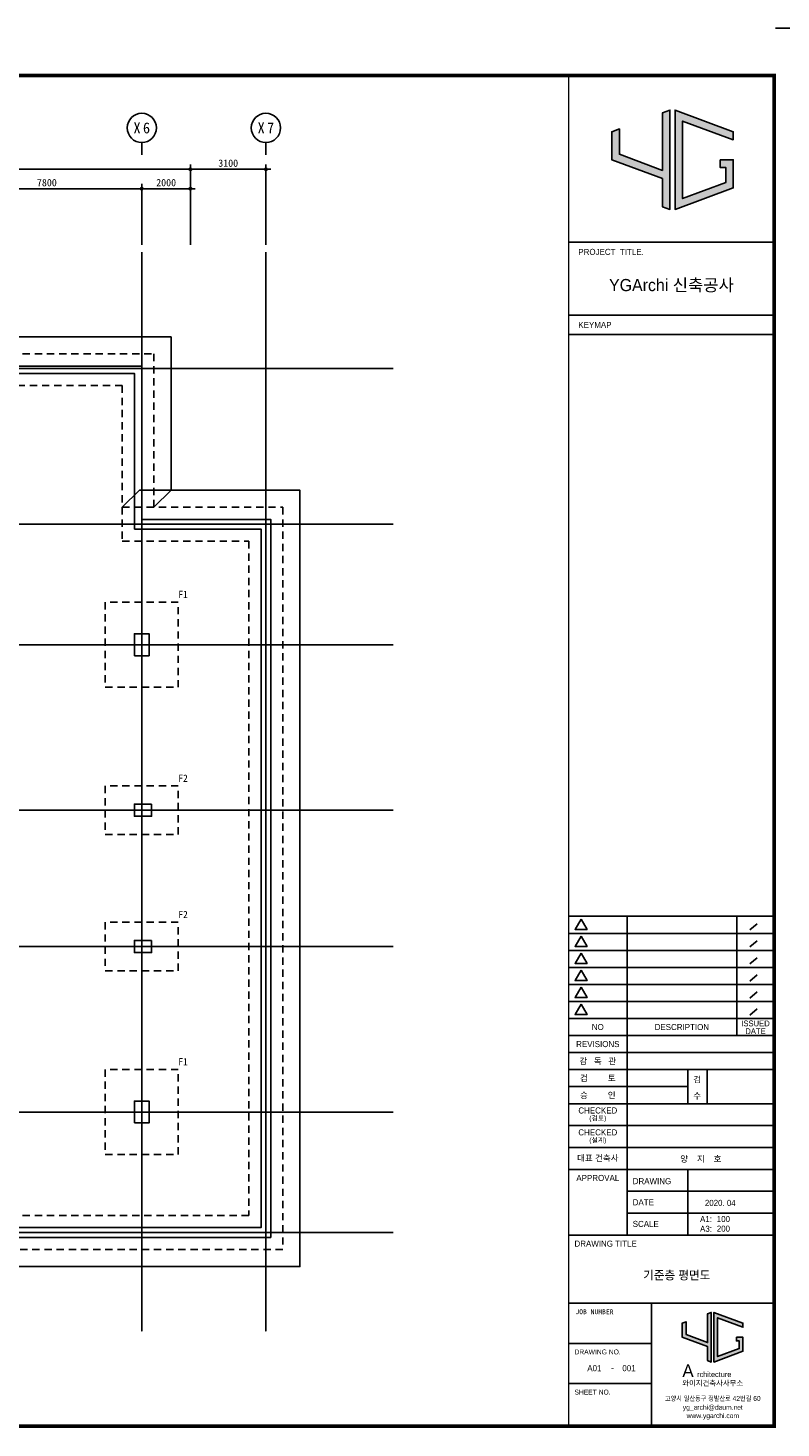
# Model space of a CAD drawing. Header units: millimetres. Extents: x 3445018 to 4174071, y -6064565 to -5122887.
# Tile 35 of 192: x 3720959 to 3751898, y -5765279 to -5707754. Entities that reach past the tile are written whole.
import ezdxf
from ezdxf.enums import TextEntityAlignment as Align

# ---------------------------------------------------------------- set-up
doc = ezdxf.new("R2010")
doc.units = ezdxf.units.MM
doc.header["$MEASUREMENT"] = 0
doc.linetypes.add('CEN', pattern=[66, 60, -2, 2, -2])
doc.linetypes.add('HID', pattern=[5, 3, -2])
doc.layers.get('0').update_dxf_attribs({"linetype": 'CONTINUOUS'})
doc.layers.get('DEFPOINTS').update_dxf_attribs({"linetype": 'CONTINUOUS'})
for name, color, linetype in [('0-TEX(타이틀)', 2, 'CONTINUOUS'), ('3', 3, 'CONTINUOUS'), ('A_GE_FORM', 7, 'CONTINUOUS'), ('A_GE_TEXT', 3, 'CONTINUOUS'), ('CEN', 13, 'CEN'), ('DI', 1, 'CONTINUOUS'), ('DIM', 7, 'CONTINUOUS'), ('FOOT', 4, 'HID'), ('SY', 1, 'CONTINUOUS'), ('TE1-F', 5, 'CONTINUOUS'), ('WA1', 2, 'CONTINUOUS')]:
    doc.layers.add(name, color=color, linetype=linetype)
doc.styles.add('GHS', font='txt')
doc.styles.add('HY울릉도 L', font='txt')
doc.styles.add('SDP-S', font='txt')
doc.styles.add('굴림', font='txt')
doc.styles.add('나눔고딕', font='txt')
doc.styles.add('돋움', font='txt')
doc.styles.add('돋움체', font='txt')
doc.styles.add('스타일1', font='HYWULM.TTF')
doc.dimstyles.new('SMDI-3', dxfattribs={"dimtxt": 3, "dimasz": 1, "dimexe": 2, "dimexo": 3, "dimgap": 1, "dimtad": 1, "dimdsep": 46, "dimtxsty": 'HY울릉도 L', "dimblk": 'Z_DOT', "dimcen": 2.5, "dimdle": 1.5, "dimclrd": 1, "dimclre": 1, "dimclrt": 2, "dimadec": 0, "dimazin": 0, "dimtfac": 1, "dimtix": 1, "dimtmove": 2, "dimatfit": 3, "dimldrblk": 'Z_DOT', "dimfxl": 2, "dimtvp": 1, "dimtolj": 1, "dimtzin": 0, "dimarcsym": 0})

# ---------------------------------------------------------------- blocks, each defined once
blk = doc.blocks.new('werwwerw')
at = {"true_color": 0xf50000}
h = blk.add_hatch(color=1, dxfattribs=at)
h.dxf.hatch_style = 1
h.paths.add_polyline_path([(1770.34, 1804.71), (1770.34, 1809.72), (1768.84, 1809.16), (1768.84, 1803.61), (1778.84, 1799.9), (1778.84, 1794.35), (1780.34, 1793.79), (1780.34, 1813.42), (1778.84, 1812.87), (1778.84, 1801.5)])
h.paths.add_polyline_path([(1782.84, 1811.27), (1792.84, 1807.56), (1792.84, 1809.16), (1781.34, 1813.42), (1781.34, 1793.79), (1792.84, 1798.05), (1792.84, 1803.61), (1790.24, 1803.61), (1790.24, 1802.11), (1791.34, 1802.11), (1791.34, 1799.09), (1782.84, 1795.95)])
at = {"color": 1, "true_color": 0xf50000}
for points in [[(1770.34, 1809.72), (1768.84, 1809.16), (1768.84, 1803.61), (1778.84, 1799.9), (1778.84, 1794.35), (1780.34, 1793.79), (1780.34, 1813.42), (1778.84, 1812.87), (1778.84, 1801.5), (1770.34, 1804.71), (1770.34, 1809.72), (1768.84, 1809.16)], [(1790.24, 1803.61), (1792.84, 1803.61), (1792.84, 1798.05), (1781.34, 1793.79), (1781.34, 1813.42), (1792.84, 1809.16), (1792.84, 1807.56), (1782.84, 1811.27), (1782.84, 1795.95), (1791.34, 1799.09), (1791.34, 1802.11), (1790.24, 1802.11), (1790.24, 1802.11), (1790.24, 1803.61)]]:
    blk.add_lwpolyline(points, dxfattribs=at)
at = {"color": 1, "true_color": 0xf50000, "insert": (1768.9, 1792.85), "char_height": 5, "attachment_point": 1}
blk.add_mtext_dynamic_manual_height_columns('{\\fBroadway|b0|i0|c0|p82;A}', width=3.0726, gutter_width=12.5, heights=[0], dxfattribs=at)
at = {"insert": (1774.73, 1789.95), "char_height": 2.1, "attachment_point": 1}
blk.add_mtext_dynamic_manual_height_columns('{\\fBroadway|b0|i0|c0|p82;rchitecture}', width=17.5999, gutter_width=12.5, heights=[0], dxfattribs=at)
blk = doc.blocks.new('sheet _서영')
at = {"true_color": 0xf50000}
h = blk.add_hatch(color=1, dxfattribs=at)
h.dxf.hatch_style = 1
h.paths.add_polyline_path([(-361932.13, -1058516.3), (-361932.13, -1058505.89), (-361935.25, -1058507.04), (-361935.25, -1058518.6), (-361914.45, -1058526.3), (-361914.45, -1058537.86), (-361911.33, -1058539.01), (-361911.33, -1058498.18), (-361914.45, -1058499.34), (-361914.45, -1058522.97)])
h.paths.add_polyline_path([(-361906.13, -1058502.67), (-361885.33, -1058510.37), (-361885.33, -1058507.04), (-361909.25, -1058498.18), (-361909.25, -1058539.01), (-361885.33, -1058530.15), (-361885.33, -1058518.6), (-361890.73, -1058518.6), (-361890.73, -1058521.72), (-361888.45, -1058521.72), (-361888.45, -1058527.98), (-361906.13, -1058534.53)])
at = {"color": 1, "true_color": 0xf50000}
for points in [[(-361932.13, -1058505.89), (-361935.25, -1058507.04), (-361935.25, -1058518.6), (-361914.45, -1058526.3), (-361914.45, -1058537.86), (-361911.33, -1058539.01), (-361911.33, -1058498.18), (-361914.45, -1058499.34), (-361914.45, -1058522.97), (-361932.13, -1058516.3), (-361932.13, -1058505.89), (-361935.25, -1058507.04)], [(-361890.73, -1058518.6), (-361885.33, -1058518.6), (-361885.33, -1058530.15), (-361909.25, -1058539.01), (-361909.25, -1058498.18), (-361885.33, -1058507.04), (-361885.33, -1058510.37), (-361906.13, -1058502.67), (-361906.13, -1058534.53), (-361888.45, -1058527.98), (-361888.45, -1058521.72), (-361890.73, -1058521.72), (-361890.73, -1058521.72), (-361890.73, -1058518.6)]]:
    blk.add_lwpolyline(points, dxfattribs=at)
at = {"layer": 'A_GE_FORM'}
blk.add_line((-361848.99, -1058464.44), (-361867.99, -1058464.44), dxfattribs=at)
at = {"layer": 'A_GE_FORM', "color": 161}
for p, q in [((-361952.99, -1058552.43), (-361868.99, -1058552.43)), ((-361952.99, -1058582.43), (-361868.99, -1058582.43)), ((-361952.99, -1058590.43), (-361868.99, -1058590.43)), ((-361952.99, -1058829.43), (-361868.89, -1058829.43)), ((-361928.99, -1058960.43), (-361928.99, -1058829.43)), ((-361883.91, -1058878.43), (-361883.91, -1058829.43)), ((-361875.5, -1058832.51), (-361878.46, -1058835.03)), ((-361952.99, -1058836.43), (-361868.89, -1058836.43)), ((-361875.5, -1058839.51), (-361878.46, -1058842.03)), ((-361952.99, -1058843.43), (-361868.89, -1058843.43)), ((-361952.99, -1058850.43), (-361868.89, -1058850.43)), ((-361875.5, -1058846.51), (-361878.46, -1058849.03)), ((-361875.5, -1058853.51), (-361878.46, -1058856.03)), ((-361952.99, -1058857.43), (-361868.89, -1058857.43)), ((-361875.5, -1058860.51), (-361878.46, -1058863.03)), ((-361952.99, -1058864.43), (-361868.89, -1058864.43)), ((-361875.5, -1058867.51), (-361878.46, -1058870.03)), ((-361952.99, -1058871.43), (-361868.89, -1058871.43)), ((-361952.99, -1058878.43), (-361868.49, -1058878.43)), ((-361952.99, -1058885.43), (-361868.49, -1058885.43)), ((-361952.99, -1058892.43), (-361868.49, -1058892.43)), ((-361903.99, -1058906.43), (-361903.99, -1058892.43)), ((-361895.99, -1058906.43), (-361895.99, -1058892.43)), ((-361952.99, -1058899.43), (-361903.99, -1058899.43)), ((-361952.99, -1058906.43), (-361868.49, -1058906.43)), ((-361952.99, -1058915.43), (-361868.49, -1058915.43)), ((-361952.99, -1058924.43), (-361868.49, -1058924.43)), ((-361952.99, -1058933.43), (-361868.49, -1058933.43)), ((-361903.99, -1058960.43), (-361903.99, -1058933.43)), ((-361928.99, -1058942.43), (-361868.49, -1058942.43)), ((-361928.99, -1058951.43), (-361868.49, -1058951.43)), ((-361952.99, -1058960.43), (-361868.49, -1058960.43)), ((-361952.99, -1058988.43), (-361868.49, -1058988.43)), ((-361918.99, -1059038.93), (-361918.99, -1058988.43)), ((-361952.99, -1059004.93), (-361918.99, -1059004.93)), ((-361952.99, -1059021.43), (-361918.99, -1059021.43))]:
    blk.add_line(p, q, dxfattribs=at)
at = {"layer": 'A_GE_FORM', "const_width": 1.5}
blk.add_lwpolyline([(-361868.49, -1059038.93), (-362670.49, -1059038.93), (-362670.49, -1058483.93), (-361868.49, -1058483.93)], close=True, dxfattribs=at)
at = {"layer": 'A_GE_FORM', "const_width": 0.6}
blk.add_lwpolyline([(-361952.99, -1059038.93), (-361952.99, -1058483.93)], dxfattribs=at)
at = {"layer": 'A_GE_FORM', "color": 7}
for points in [[(-361947.88, -1058830.55), (-361950.34, -1058834.82), (-361945.41, -1058834.82)], [(-361947.88, -1058837.55), (-361950.34, -1058841.82), (-361945.41, -1058841.82)], [(-361947.88, -1058844.55), (-361950.34, -1058848.82), (-361945.41, -1058848.82)], [(-361947.88, -1058851.55), (-361950.34, -1058855.82), (-361945.41, -1058855.82)], [(-361947.88, -1058858.55), (-361950.34, -1058862.82), (-361945.41, -1058862.82)], [(-361947.88, -1058865.55), (-361950.34, -1058869.82), (-361945.41, -1058869.82)]]:
    blk.add_lwpolyline(points, close=True, dxfattribs=at)
at = {"xscale": 1.04, "yscale": 1.04, "zscale": 1.04}
blk.add_blockref('werwwerw', (-363745.9, -1060878.12), dxfattribs=at)
at = {"insert": (-361906.28, -1059020.17), "char_height": 2.16, "attachment_point": 1, "line_spacing_factor": 0.9, "style": '스타일1'}
blk.add_mtext_dynamic_manual_height_columns('{\\f이사만루체 Medium|b0|i0|c129|p2;와이지건축사사무소}', width=30.417, gutter_width=10, heights=[0], dxfattribs=at)
at = {"layer": 'A_GE_TEXT'}
for s, height, style, p in [('PROJECT  TITLE.', 2.5, '돋움', (-361948.99, -1058556.43)), ('KEYMAP', 2.5, '돋움', (-361948.99, -1058586.43)), ('DRAWING', 2.5, '돋움', (-361926.65, -1058938.25)), ('DATE', 2.5, '돋움', (-361926.65, -1058946.92)), ('SCALE', 2.5, '돋움', (-361926.65, -1058955.83)), ('A1:', 2.5, '돋움', (-361898.99, -1058953.83)), ('A3:', 2.5, '돋움', (-361898.99, -1058957.83)), ('DRAWING TITLE', 2.5, '돋움', (-361950.58, -1058963.93)), ('JOB NUMBER', 2, '나눔고딕', (-361950.2, -1058991.93)), ('DRAWING NO.', 2, '돋움', (-361950.59, -1059008.43)), ('SHEET NO.', 2, '돋움', (-361950.59, -1059024.93))]:
    blk.add_text(s, height=height, dxfattribs=dict(at, style=style)).set_placement(p, align=Align.MIDDLE_LEFT)
for s, height, style, p in [('YGArchi 신축공사', 5, '굴림', (-361910.74, -1058570.06)), ('NO', 2.5, '돋움', (-361940.99, -1058874.93)), ('DESCRIPTION', 2.5, '돋움', (-361906.45, -1058874.93)), ('ISSUED', 2.4, '돋움', (-361876.2, -1058873.45)), ('DATE', 2.4, '돋움', (-361876.2, -1058876.65)), ('REVISIONS', 2.5, '돋움', (-361940.99, -1058881.93)), ('감   독   관', 2.5, '돋움', (-361940.99, -1058888.93)), ('검         토', 2.5, '돋움', (-361940.99, -1058895.93)), ('승         인', 2.5, '돋움', (-361940.99, -1058902.93)), ('CHECKED', 2.5, '돋움', (-361940.99, -1058909.21)), ('(검토)', 2, '돋움', (-361940.99, -1058912.39)), ('CHECKED', 2.5, '돋움', (-361940.99, -1058918.21)), ('(설계)', 2, '돋움', (-361940.99, -1058921.39)), ('대표 건축사', 2.5, '돋움', (-361940.99, -1058928.78)), ('APPROVAL', 2.5, '돋움', (-361940.99, -1058936.93)), ('-', 2.5, '나눔고딕', (-361934.99, -1059014.93))]:
    blk.add_text(s, height=height, dxfattribs=dict(at, style=style)).set_placement(p, align=Align.MIDDLE_CENTER)
at = {"layer": 'A_GE_TEXT', "style": '돋움'}
for s, p in [('검', (-361901.77, -1058897.75)), ('수', (-361901.77, -1058904.47))]:
    blk.add_text(s, height=2.5, dxfattribs=at).set_placement(p)
at = {"layer": 'A_GE_TEXT', "style": '돋움', "width": 0.9}
for s, p in [('고양시 일산동구 정발산로 42번길 60', (-361893.74, -1059027.54)), ('yg_archi@daum.net', (-361893.74, -1059031.18)), ('www.ygarchi.com', (-361893.74, -1059034.62))]:
    blk.add_text(s, height=2, dxfattribs=at).set_placement(p, align=Align.MIDDLE_CENTER)
blk = doc.blocks.new('Z_DOT')
at = {"layer": 'DIM', "color": 1, "ltscale": 3}
for p, q in [((-2, 0), (2, 0)), ((0, -2), (0, 2))]:
    blk.add_line(p, q, dxfattribs=at)
for radius in [0.5, 0.25]:
    blk.add_circle((0, 0), radius, dxfattribs=at)
blk = doc.blocks.new('*D376')
at = {"layer": 'DEFPOINTS', "color": 0, "ltscale": 3, "transparency": 16777216}
for p in [(3727634, -5713559), (3692434, -5716959), (3727634, -5716959)]:
    blk.add_point(p, dxfattribs=at)
at = {"layer": 'DIM', "color": 1, "lineweight": -2, "ltscale": 3, "transparency": 16777216}
for p, q in [((3692434, -5716659), (3692434, -5713359)), ((3727634, -5716659), (3727634, -5713359)), ((3692534, -5713559), (3727534, -5713559))]:
    blk.add_line(p, q, dxfattribs=at)
at = {"layer": 'DIM', "color": 1, "lineweight": -2, "ltscale": 3, "transparency": 16777216, "xscale": 100, "yscale": 100, "zscale": 100, "rotation": 180}
blk.add_blockref('Z_DOT', (3692434, -5713559), dxfattribs=at)
at = {"layer": 'DIM', "color": 1, "lineweight": -2, "ltscale": 3, "transparency": 16777216, "xscale": 100, "yscale": 100, "zscale": 100}
blk.add_blockref('Z_DOT', (3727634, -5713559), dxfattribs=at)
at = {"layer": 'DIM', "color": 2, "ltscale": 3, "transparency": 16777216, "insert": (3710034, -5713309), "char_height": 300, "attachment_point": 5, "style": 'SDP-S'}
blk.add_mtext('\\A1;35200', dxfattribs=at)
blk = doc.blocks.new('*D377')
at = {"layer": 'DEFPOINTS', "color": 0, "ltscale": 3, "transparency": 16777216}
for p in [(3725634, -5714359), (3725634, -5716959), (3727634, -5716959)]:
    blk.add_point(p, dxfattribs=at)
at = {"layer": 'DIM', "color": 1, "lineweight": -2, "ltscale": 3, "transparency": 16777216}
for p, q in [((3725634, -5716659), (3725634, -5714159)), ((3727534, -5714359), (3725734, -5714359)), ((3727634, -5716659), (3727634, -5714159))]:
    blk.add_line(p, q, dxfattribs=at)
at = {"layer": 'DIM', "color": 1, "lineweight": -2, "ltscale": 3, "transparency": 16777216, "xscale": 100, "yscale": 100, "zscale": 100, "rotation": 180}
blk.add_blockref('Z_DOT', (3725634, -5714359), dxfattribs=at)
at = {"layer": 'DIM', "color": 1, "lineweight": -2, "ltscale": 3, "transparency": 16777216, "xscale": 100, "yscale": 100, "zscale": 100}
blk.add_blockref('Z_DOT', (3727634, -5714359), dxfattribs=at)
at = {"layer": 'DIM', "color": 2, "ltscale": 3, "transparency": 16777216, "insert": (3726634, -5714109), "char_height": 300, "attachment_point": 5, "style": 'SDP-S'}
blk.add_mtext('\\A1;2000', dxfattribs=at)
blk = doc.blocks.new('CCS111')
blk.add_line((0, 8), (0, 3))
blk.add_circle((0, 14), 6)
at = {"color": 3, "style": 'GHS'}
for tag, p in [('X', (-2.45, 14.02)), ('1', (1.44, 14.02))]:
    blk.add_attdef(tag, text='', height=4.5, dxfattribs=at).set_placement(p, align=Align.MIDDLE_CENTER)
blk = doc.blocks.new('*D378')
at = {"layer": 'DEFPOINTS', "color": 0, "ltscale": 3, "transparency": 16777216}
for p in [(3717834, -5714359), (3717834, -5716959), (3725634, -5716959)]:
    blk.add_point(p, dxfattribs=at)
at = {"layer": 'DIM', "color": 1, "lineweight": -2, "ltscale": 3, "transparency": 16777216}
for p, q in [((3717834, -5716659), (3717834, -5714159)), ((3725534, -5714359), (3717934, -5714359)), ((3725634, -5716659), (3725634, -5714159))]:
    blk.add_line(p, q, dxfattribs=at)
at = {"layer": 'DIM', "color": 1, "lineweight": -2, "ltscale": 3, "transparency": 16777216, "xscale": 100, "yscale": 100, "zscale": 100, "rotation": 180}
blk.add_blockref('Z_DOT', (3717834, -5714359), dxfattribs=at)
at = {"layer": 'DIM', "color": 1, "lineweight": -2, "ltscale": 3, "transparency": 16777216, "xscale": 100, "yscale": 100, "zscale": 100}
blk.add_blockref('Z_DOT', (3725634, -5714359), dxfattribs=at)
at = {"layer": 'DIM', "color": 2, "ltscale": 3, "transparency": 16777216, "insert": (3721734, -5714109), "char_height": 300, "attachment_point": 5, "style": 'SDP-S'}
blk.add_mtext('\\A1;7800', dxfattribs=at)
blk = doc.blocks.new('*D398')
at = {"layer": 'DEFPOINTS', "color": 0, "ltscale": 3, "transparency": 16777216}
for p in [(3730734, -5713559), (3727634, -5716959), (3730734, -5716959)]:
    blk.add_point(p, dxfattribs=at)
at = {"layer": 'DIM', "color": 1, "lineweight": -2, "ltscale": 3, "transparency": 16777216}
for p, q in [((3727634, -5716659), (3727634, -5713359)), ((3730734, -5716659), (3730734, -5713359)), ((3727734, -5713559), (3730634, -5713559))]:
    blk.add_line(p, q, dxfattribs=at)
at = {"layer": 'DIM', "color": 1, "lineweight": -2, "ltscale": 3, "transparency": 16777216, "xscale": 100, "yscale": 100, "zscale": 100, "rotation": 180}
blk.add_blockref('Z_DOT', (3727634, -5713559), dxfattribs=at)
at = {"layer": 'DIM', "color": 1, "lineweight": -2, "ltscale": 3, "transparency": 16777216, "xscale": 100, "yscale": 100, "zscale": 100}
blk.add_blockref('Z_DOT', (3730734, -5713559), dxfattribs=at)
at = {"layer": 'DIM', "color": 2, "ltscale": 3, "transparency": 16777216, "insert": (3729184, -5713309), "char_height": 300, "attachment_point": 5, "style": 'SDP-S'}
blk.add_mtext('\\A1;3100', dxfattribs=at)

msp = doc.modelspace()

# ---------------------------------------------------------------- linework, layer by layer
at = {"layer": 'CEN'}
for p, q in [((3725634.29, -5716959.386), (3725634.29, -5761307.826)), ((3730734.29, -5716959.386), (3730734.29, -5761307.826)), ((3685098.874, -5721744.861), (3735957.54, -5721744.861)), ((3685098.874, -5728144.861), (3735957.54, -5728144.861)), ((3685098.874, -5733094.861), (3735957.54, -5733094.861)), ((3685098.874, -5739894.861), (3735957.54, -5739894.861)), ((3685098.874, -5745494.861), (3735957.54, -5745494.861)), ((3685098.874, -5752294.861), (3735957.54, -5752294.861)), ((3685098.874, -5757244.861), (3735957.54, -5757244.861))]:
    msp.add_line(p, q, dxfattribs=at)
at = {"layer": 'FOOT', "ltscale": 100}
for points in [[(3693734.29, -5727444.861), (3693734.29, -5721144.861), (3726134.29, -5721144.861), (3726134.29, -5727444.861)], [(3695034.29, -5727444.861), (3695034.29, -5722444.861), (3724834.29, -5722444.861), (3724834.29, -5727444.861)], [(3724834.29, -5727444.861), (3731434.29, -5727444.861), (3731434.29, -5757944.861), (3688634.29, -5757944.861), (3688634.29, -5727444.861), (3693734.29, -5727444.861)], [(3724834.29, -5727444.861), (3724834.29, -5728844.861), (3730034.29, -5728844.861), (3730034.29, -5756544.861), (3690034.29, -5756544.861), (3690034.29, -5728844.861), (3718134.29, -5728844.861)]]:
    msp.add_lwpolyline(points, dxfattribs=at)
for points in [[(3724134.29, -5734844.862), (3727134.29, -5734844.862), (3727134.29, -5731344.862), (3724134.29, -5731344.862)], [(3724134.29, -5740894.861), (3727134.29, -5740894.861), (3727134.29, -5738894.861), (3724134.29, -5738894.861)], [(3724134.29, -5746494.861), (3727134.29, -5746494.861), (3727134.29, -5744494.861), (3724134.29, -5744494.861)], [(3724134.29, -5754044.862), (3727134.29, -5754044.862), (3727134.29, -5750544.862), (3724134.29, -5750544.862)]]:
    msp.add_lwpolyline(points, close=True, dxfattribs=at)
at = {"layer": 'SY', "ltscale": 1000}
for points in [[(3693734.29, -5727444.861), (3693034.29, -5726744.861), (3693034.29, -5720444.861), (3726834.29, -5720444.861), (3726834.29, -5726744.861), (3726134.29, -5727444.861)], [(3724834.29, -5727444.861), (3725534.29, -5726744.861), (3732134.29, -5726744.861), (3732134.29, -5758644.861), (3687934.29, -5758644.861), (3687934.29, -5726744.861), (3693034.29, -5726744.861), (3693734.29, -5727444.861)]]:
    msp.add_lwpolyline(points, dxfattribs=at)
at = {"layer": 'WA1'}
for points in [[(3694234.29, -5721644.861), (3725634.29, -5721644.861), (3725634.29, -5727944.861)], [(3725334.29, -5728344.861), (3725334.29, -5721944.861), (3694534.29, -5721944.861), (3694534.29, -5727944.861)], [(3725634.29, -5727944.861), (3730934.29, -5727944.861), (3730934.29, -5757444.861), (3689134.29, -5757444.861), (3689134.29, -5727944.861), (3694234.29, -5727944.861)], [(3725334.29, -5728344.861), (3730534.29, -5728344.861), (3730534.29, -5757044.861), (3689534.29, -5757044.861), (3689534.29, -5728344.861), (3718134.29, -5728344.861)]]:
    msp.add_lwpolyline(points, dxfattribs=at)
for points in [[(3725334.29, -5733544.861), (3725934.29, -5733544.861), (3725934.29, -5732644.861), (3725334.29, -5732644.861)], [(3726034.29, -5739644.861), (3726034.29, -5740144.861), (3725334.29, -5740144.861), (3725334.29, -5739644.861)], [(3726034.29, -5745244.861), (3726034.29, -5745744.861), (3725334.29, -5745744.861), (3725334.29, -5745244.861)], [(3725334.29, -5752744.861), (3725934.29, -5752744.861), (3725934.29, -5751844.861), (3725334.29, -5751844.861)]]:
    msp.add_lwpolyline(points, close=True, dxfattribs=at)

# ---------------------------------------------------------------- block references
at = {"layer": '3', "xscale": 100, "yscale": 100, "zscale": 100}
msp.add_blockref('sheet _서영', (39938470.4, 100138689.784), dxfattribs=at)
at = {"layer": 'DI'}
ref = msp.add_blockref('CCS111', (3725634.29, -5713259.386), dxfattribs=dict(at, xscale=100, yscale=100, zscale=100))
ref.add_attrib('1', '6', dxfattribs={"layer": '0', "color": 3, "height": 450, "style": '돋움체'}).set_placement((3725828.04, -5711858.591), align=Align.MIDDLE_CENTER)
ref.add_attrib('X', 'X', dxfattribs={"layer": '0', "color": 3, "height": 450, "style": '돋움체'}).set_placement((3725439.085, -5711857.594), align=Align.MIDDLE_CENTER)
ref = msp.add_blockref('CCS111', (3730734.29, -5713259.386), dxfattribs=dict(at, xscale=100, yscale=100, zscale=100))
ref.add_attrib('1', '7', dxfattribs={"layer": '0', "color": 3, "height": 450, "style": '돋움체'}).set_placement((3730928.04, -5711858.591), align=Align.MIDDLE_CENTER)
ref.add_attrib('X', 'X', dxfattribs={"layer": '0', "color": 3, "height": 450, "style": '돋움체'}).set_placement((3730539.085, -5711857.594), align=Align.MIDDLE_CENTER)

# ---------------------------------------------------------------- texts
at = {"layer": '0-TEX(타이틀)', "style": '굴림'}
for s, height, p in [('양    지    호', 250, (3749450.838, -5754221.718)), ('2020. 04', 248.6667, (3750036.865, -5756028.883)), ('200', 248.6667, (3749802.865, -5757086.297)), ('100', 248.6667, (3749802.865, -5756692.1)), ('A01', 250, (3744520.684, -5762820.687)), ('001', 250, (3745924.204, -5762820.687))]:
    msp.add_text(s, height=height, dxfattribs=at).set_placement(p, align=Align.MIDDLE_RIGHT)
msp.add_text('기준층 평면도', height=350, dxfattribs=at).set_placement((3747614.39, -5759001.205), align=Align.MIDDLE_CENTER)
at = {"layer": 'TE1-F', "style": '돋움체'}
for s, p in [('F1', (3727135.237, -5731179.984)), ('F2', (3727135.237, -5738729.984)), ('F2', (3727135.237, -5744329.984)), ('F1', (3727135.237, -5750379.984))]:
    msp.add_text(s, height=300, dxfattribs=at).set_placement(p)

# ---------------------------------------------------------------- dimensions: what is measured, and where the dimension line sits
at = {"layer": 'DIM', "ltscale": 3}
for base, p1, p2, picture, middle in [((3727634.29, -5713559.386), (3692434.29, -5716959.386), (3727634.29, -5716959.386), '*D376', (3710034.29, -5713309.182)), ((3717834.29, -5714359.386), (3725634.29, -5716959.386), (3717834.29, -5716959.386), '*D378', (3721734.29, -5714109.182)), ((3725634.29, -5714359.386), (3727634.29, -5716959.386), (3725634.29, -5716959.386), '*D377', (3726634.29, -5714109.182))]:
    dim = msp.add_linear_dim(base=base, p1=p1, p2=p2, dimstyle='SMDI-3', override={"dimscale": 100, "dimtxsty": 'SDP-S'}, dxfattribs=at)
    dim.commit()
    dim.dimension.update_dxf_attribs({"geometry": picture, "text_midpoint": middle})
dim = msp.add_linear_dim(base=(3730734.29, -5713559.386), p1=(3727634.29, -5716959.386), p2=(3730734.29, -5716959.386), angle=180, dimstyle='SMDI-3', override={"dimscale": 100, "dimtxsty": 'SDP-S'}, dxfattribs=at)
dim.commit()
dim.dimension.update_dxf_attribs({"geometry": '*D398', "text_midpoint": (3729184.29, -5713309.182)})

doc.saveas('drawing.dxf')
